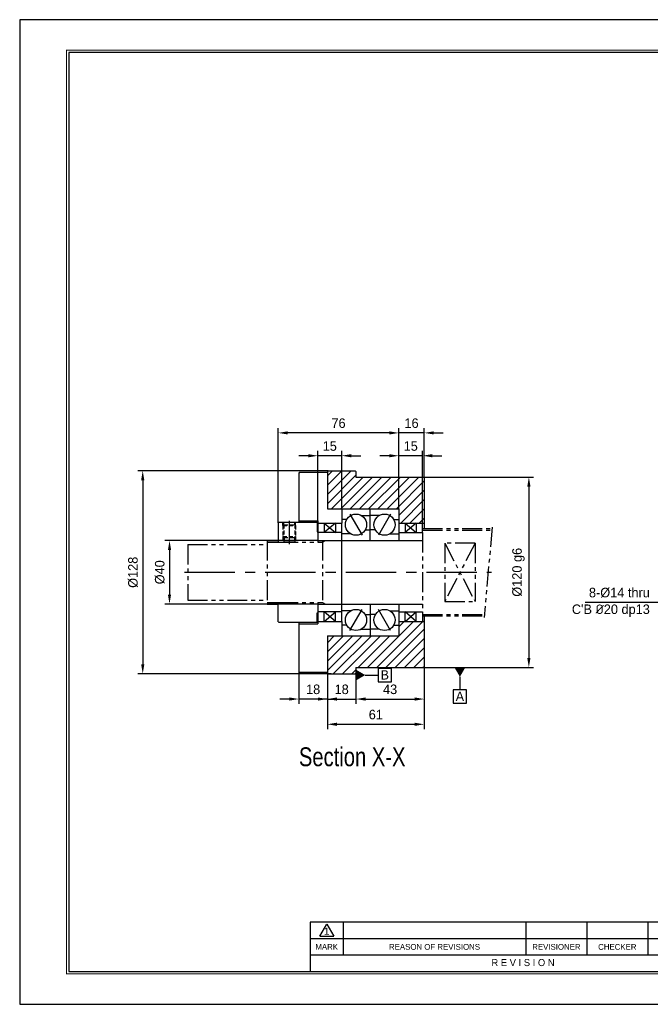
# Model space of a CAD drawing. Header units: millimetres. Extents: x 0 to 877, y 0 to 620.
# Tile 1 of 8: x 0 to 397, y 0 to 620. Entities that reach past the tile are written whole.
import ezdxf
from ezdxf.enums import TextEntityAlignment as Align

# ---------------------------------------------------------------- set-up
doc = ezdxf.new("R2010")
doc.units = ezdxf.units.MM
for name, pattern in [('CENTER', [50.8, 31.75, -6.35, 6.35, -6.35]), ('DASHED', [0.75, 0.5, -0.25]), ('PHANTOM', [2.5, 1.25, -0.25, 0.25, -0.25, 0.25, -0.25])]:
    doc.linetypes.add(name, pattern=pattern)
doc.layers.get('0').update_dxf_attribs({"linetype": 'CONTINUOUS'})
doc.layers.get('DEFPOINTS').update_dxf_attribs({"linetype": 'CONTINUOUS'})
for name, color, linetype in [('center', 1, 'CENTER'), ('hidden', 2, 'DASHED'), ('L1', 7, 'CONTINUOUS'), ('OUTLINE', 7, 'CONTINUOUS'), ('phantom', 6, 'PHANTOM')]:
    doc.layers.add(name, color=color, linetype=linetype)
doc.dimstyles.get("Standard").update_dxf_attribs({"dimtxt": 6, "dimasz": 6, "dimexe": 3, "dimexo": 0, "dimgap": 3, "dimtad": 1, "dimdec": 3, "dimzin": 11, "dimdsep": 46, "dimtxsty": 'Standard', "dimcen": 0, "dimclrd": 5, "dimclre": 5, "dimclrt": 3, "dimadec": 0, "dimazin": 0, "dimtfac": 0.6, "dimtdec": 3, "dimtmove": 0, "dimatfit": 3, "dimfxl": 0, "dimtolj": 1, "dimtzin": 11, "dimarcsym": 0})

# ---------------------------------------------------------------- blocks, each defined once
blk = doc.blocks.new('표제란')
at = {"layer": 'L1', "color": 0}
for p, q in [((297, 210), (0, 210)), ((0, 210), (0, 0)), ((0, 0), (297, 0))]:
    blk.add_line(p, q, dxfattribs=at)
at = {"layer": 'L1'}
for p, q in [((160, 17.5), (62, 17.5)), ((62, 17.5), (62, 7)), ((64, 14.51), (65.5, 17.1)), ((65.5, 17.1), (67, 14.51)), ((69, 17.5), (69, 10.5)), ((108, 17.5), (108, 10.5)), ((121, 17.5), (121, 10.5)), ((134, 17.5), (134, 10.5)), ((147, 14), (62, 14)), ((64, 14.51), (67, 14.51)), ((147, 10.5), (62, 10.5))]:
    blk.add_line(p, q, dxfattribs=at)
at = {"layer": 'L1', "const_width": 0.25}
blk.add_lwpolyline([(290.5, 6.5), (290.5, 203.5), (10, 203.5), (10, 6.5)], close=True, dxfattribs=at)
at = {"layer": 'L1'}
blk.add_lwpolyline([(290, 7), (290, 203), (10.5, 203), (10.5, 7)], close=True, dxfattribs=at)
for s, height, p in [('1', 1.5, (65.5, 15.61)), ('MARK', 1.25, (65.5, 12.25)), ('REASON OF REVISIONS', 1.25, (88.5, 12.25)), ('REVISIONER', 1.25, (114.5, 12.25)), ('CHECKER', 1.25, (127.5, 12.25)), ('R E V I S I O N', 1.5, (107.38, 8.9))]:
    blk.add_text(s, height=height, dxfattribs=at).set_placement(p, align=Align.MIDDLE_CENTER)
for tag, p in [('필렛', (179.25, 10.9)), ('모따기', (179.25, 8.3))]:
    blk.add_attdef(tag, text='', height=1.15, dxfattribs=at).set_placement(p, align=Align.MIDDLE_LEFT)
at = {"layer": 'OUTLINE', "ltscale": 0.5}
for tag, p, height in [('TITLE', (237.17, 24.41), 2.5), ('도번', (251.18, 15.64), 2.5), ('SCALE', (253.78, 9.55), 1.2), ('DATE', (277.02, 9.51), 1.2)]:
    blk.add_attdef(tag, p, '', height=height, dxfattribs=at)
blk = doc.blocks.new('*D156')
at = {"layer": 'DEFPOINTS', "color": 0}
for p in [(193.86, 208.59), (211.86, 208.59), (211.86, 192.26)]:
    blk.add_point(p, dxfattribs=at)
at = {"layer": 'OUTLINE', "color": 5, "lineweight": -2}
for p, q in [((193.86, 208.59), (193.86, 189.26)), ((211.86, 208.59), (211.86, 189.26)), ((187.86, 192.26), (181.86, 192.26)), ((193.86, 192.26), (211.86, 192.26)), ((217.86, 192.26), (223.86, 192.26))]:
    blk.add_line(p, q, dxfattribs=at)
at = {"layer": 'OUTLINE', "color": 5}
for points in [[(187.86, 193.26), (187.86, 191.26), (193.86, 192.26)], [(217.86, 193.26), (217.86, 191.26), (211.86, 192.26)]]:
    blk.add_solid(points, dxfattribs=at)
at = {"layer": 'OUTLINE', "color": 3, "insert": (202.86, 198.35), "char_height": 6, "attachment_point": 5}
blk.add_mtext('\\A1;18', dxfattribs=at)
blk = doc.blocks.new('*D157')
at = {"layer": 'DEFPOINTS', "color": 0}
for p in [(254.86, 212.59), (211.86, 208.59), (254.86, 192.26)]:
    blk.add_point(p, dxfattribs=at)
at = {"layer": 'OUTLINE', "color": 5, "lineweight": -2}
for p, q in [((254.86, 212.59), (254.86, 189.26)), ((211.86, 208.59), (211.86, 189.26)), ((217.86, 192.26), (248.86, 192.26))]:
    blk.add_line(p, q, dxfattribs=at)
at = {"layer": 'OUTLINE', "color": 5}
for points in [[(217.86, 193.26), (217.86, 191.26), (211.86, 192.26)], [(248.86, 193.26), (248.86, 191.26), (254.86, 192.26)]]:
    blk.add_solid(points, dxfattribs=at)
at = {"layer": 'OUTLINE', "color": 3, "insert": (233.36, 198.34), "char_height": 6, "attachment_point": 5}
blk.add_mtext('\\A1;43', dxfattribs=at)
blk = doc.blocks.new('*D158')
at = {"layer": 'DEFPOINTS', "color": 0}
for p in [(254.86, 212.59), (193.86, 208.59), (254.86, 176.36)]:
    blk.add_point(p, dxfattribs=at)
at = {"layer": 'OUTLINE', "color": 5, "lineweight": -2}
for p, q in [((254.86, 212.59), (254.86, 173.36)), ((193.86, 208.59), (193.86, 173.36)), ((199.86, 176.36), (248.86, 176.36))]:
    blk.add_line(p, q, dxfattribs=at)
at = {"layer": 'OUTLINE', "color": 5}
for points in [[(199.86, 177.36), (199.86, 175.36), (193.86, 176.36)], [(248.86, 177.36), (248.86, 175.36), (254.86, 176.36)]]:
    blk.add_solid(points, dxfattribs=at)
at = {"layer": 'OUTLINE', "color": 3, "insert": (224.36, 182.45), "char_height": 6, "attachment_point": 5}
blk.add_mtext('\\A1;61', dxfattribs=at)
blk = doc.blocks.new('*D159')
at = {"layer": 'DEFPOINTS', "color": 0}
for p in [(175.86, 209.59), (193.86, 209.09), (175.86, 192.26)]:
    blk.add_point(p, dxfattribs=at)
at = {"layer": 'OUTLINE', "color": 5, "lineweight": -2}
for p, q in [((175.86, 209.59), (175.86, 189.26)), ((193.86, 209.09), (193.86, 189.26)), ((169.86, 192.26), (163.86, 192.26)), ((193.86, 192.26), (175.86, 192.26)), ((199.86, 192.26), (205.86, 192.26))]:
    blk.add_line(p, q, dxfattribs=at)
at = {"layer": 'OUTLINE', "color": 5}
for points in [[(169.86, 193.26), (169.86, 191.26), (175.86, 192.26)], [(199.86, 193.26), (199.86, 191.26), (193.86, 192.26)]]:
    blk.add_solid(points, dxfattribs=at)
at = {"layer": 'OUTLINE', "color": 3, "insert": (184.86, 198.35), "char_height": 6, "attachment_point": 5}
blk.add_mtext('\\A1;18', dxfattribs=at)
blk = doc.blocks.new('*D160')
at = {"layer": 'DEFPOINTS', "color": 0}
for p in [(187.86, 345.5), (202.86, 312.09), (187.86, 304.59)]:
    blk.add_point(p, dxfattribs=at)
at = {"layer": 'OUTLINE', "color": 5, "lineweight": -2}
for p, q in [((187.86, 304.59), (187.86, 348.5)), ((202.86, 312.09), (202.86, 348.5)), ((181.86, 345.5), (175.86, 345.5)), ((202.86, 345.5), (187.86, 345.5)), ((208.86, 345.5), (214.86, 345.5))]:
    blk.add_line(p, q, dxfattribs=at)
at = {"layer": 'OUTLINE', "color": 5}
for points in [[(181.86, 346.5), (181.86, 344.5), (187.86, 345.5)], [(208.86, 346.5), (208.86, 344.5), (202.86, 345.5)]]:
    blk.add_solid(points, dxfattribs=at)
at = {"layer": 'OUTLINE', "color": 3, "insert": (195.36, 351.58), "char_height": 6, "attachment_point": 5}
blk.add_mtext('\\A1;15', dxfattribs=at)
blk = doc.blocks.new('*D161')
at = {"layer": 'DEFPOINTS', "color": 0}
for p in [(238.86, 345.5), (238.86, 312.09), (253.86, 303.09)]:
    blk.add_point(p, dxfattribs=at)
at = {"layer": 'OUTLINE', "color": 5, "lineweight": -2}
for p, q in [((238.86, 312.09), (238.86, 348.5)), ((253.86, 303.09), (253.86, 348.5)), ((232.86, 345.5), (226.86, 345.5)), ((253.86, 345.5), (238.86, 345.5)), ((259.86, 345.5), (265.86, 345.5))]:
    blk.add_line(p, q, dxfattribs=at)
at = {"layer": 'OUTLINE', "color": 5}
for points in [[(232.86, 346.5), (232.86, 344.5), (238.86, 345.5)], [(259.86, 346.5), (259.86, 344.5), (253.86, 345.5)]]:
    blk.add_solid(points, dxfattribs=at)
at = {"layer": 'OUTLINE', "color": 3, "insert": (246.36, 351.58), "char_height": 6, "attachment_point": 5}
blk.add_mtext('\\A1;15', dxfattribs=at)
blk = doc.blocks.new('*D162')
at = {"layer": 'DEFPOINTS', "color": 0}
for p in [(238.86, 359.89), (254.86, 331.59), (238.86, 312.09)]:
    blk.add_point(p, dxfattribs=at)
at = {"layer": 'OUTLINE', "color": 5, "lineweight": -2}
for p, q in [((232.86, 359.89), (226.86, 359.89)), ((238.86, 312.09), (238.86, 362.89)), ((254.86, 359.89), (238.86, 359.89)), ((254.86, 331.59), (254.86, 362.89)), ((260.86, 359.89), (266.86, 359.89))]:
    blk.add_line(p, q, dxfattribs=at)
at = {"layer": 'OUTLINE', "color": 5}
for points in [[(232.86, 360.89), (232.86, 358.89), (238.86, 359.89)], [(260.86, 360.89), (260.86, 358.89), (254.86, 359.89)]]:
    blk.add_solid(points, dxfattribs=at)
at = {"layer": 'OUTLINE', "color": 3, "insert": (246.86, 365.98), "char_height": 6, "attachment_point": 5}
blk.add_mtext('\\A1;16', dxfattribs=at)
blk = doc.blocks.new('*D163')
at = {"layer": 'DEFPOINTS', "color": 0}
for p in [(162.86, 359.89), (238.86, 312.09), (162.86, 303.29)]:
    blk.add_point(p, dxfattribs=at)
at = {"layer": 'OUTLINE', "color": 5, "lineweight": -2}
for p, q in [((162.86, 303.29), (162.86, 362.89)), ((232.86, 359.89), (168.86, 359.89)), ((238.86, 312.09), (238.86, 362.89))]:
    blk.add_line(p, q, dxfattribs=at)
at = {"layer": 'OUTLINE', "color": 5}
for points in [[(168.86, 360.89), (168.86, 358.89), (162.86, 359.89)], [(232.86, 360.89), (232.86, 358.89), (238.86, 359.89)]]:
    blk.add_solid(points, dxfattribs=at)
at = {"layer": 'OUTLINE', "color": 3, "insert": (200.86, 365.97), "char_height": 6, "attachment_point": 5}
blk.add_mtext('\\A1;76', dxfattribs=at)
blk = doc.blocks.new('*D164')
at = {"layer": 'DEFPOINTS', "color": 0}
for p in [(187.86, 292.09), (94.39, 252.09), (187.86, 252.09)]:
    blk.add_point(p, dxfattribs=at)
at = {"layer": 'OUTLINE', "color": 5, "lineweight": -2}
for p, q in [((187.86, 292.09), (91.39, 292.09)), ((94.39, 286.09), (94.39, 258.09)), ((187.86, 252.09), (91.39, 252.09))]:
    blk.add_line(p, q, dxfattribs=at)
at = {"layer": 'OUTLINE', "color": 5}
for points in [[(93.39, 286.09), (95.39, 286.09), (94.39, 292.09)], [(93.39, 258.09), (95.39, 258.09), (94.39, 252.09)]]:
    blk.add_solid(points, dxfattribs=at)
at = {"layer": 'OUTLINE', "color": 3, "insert": (88.31, 272.09), "char_height": 6, "attachment_point": 5, "rotation": 90}
blk.add_mtext('\\A1;%%C40', dxfattribs=at)
blk = doc.blocks.new('*D165')
at = {"layer": 'DEFPOINTS', "color": 0}
for p in [(194.36, 336.09), (77.52, 208.09), (196.16, 208.09)]:
    blk.add_point(p, dxfattribs=at)
at = {"layer": 'OUTLINE', "color": 5, "lineweight": -2}
for p, q in [((194.36, 336.09), (74.52, 336.09)), ((77.52, 330.09), (77.52, 214.09)), ((196.16, 208.09), (74.52, 208.09))]:
    blk.add_line(p, q, dxfattribs=at)
at = {"layer": 'OUTLINE', "color": 5}
for points in [[(76.52, 330.09), (78.52, 330.09), (77.52, 336.09)], [(76.52, 214.09), (78.52, 214.09), (77.52, 208.09)]]:
    blk.add_solid(points, dxfattribs=at)
at = {"layer": 'OUTLINE', "color": 3, "insert": (71.44, 272.09), "char_height": 6, "attachment_point": 5, "rotation": 90}
blk.add_mtext('\\A1;%%C128', dxfattribs=at)
blk = doc.blocks.new('*D166')
at = {"layer": 'DEFPOINTS', "color": 0}
for p in [(254.36, 332.09), (254.36, 212.09), (320.78, 212.09)]:
    blk.add_point(p, dxfattribs=at)
at = {"layer": 'OUTLINE', "color": 5, "lineweight": -2}
for p, q in [((254.36, 332.09), (323.78, 332.09)), ((320.78, 326.09), (320.78, 218.09)), ((254.36, 212.09), (323.78, 212.09))]:
    blk.add_line(p, q, dxfattribs=at)
at = {"layer": 'OUTLINE', "color": 5}
for points in [[(319.78, 326.09), (321.78, 326.09), (320.78, 332.09)], [(319.78, 218.09), (321.78, 218.09), (320.78, 212.09)]]:
    blk.add_solid(points, dxfattribs=at)
at = {"layer": 'OUTLINE', "color": 3, "insert": (314.2, 272.09), "char_height": 6, "attachment_point": 5, "rotation": 90}
blk.add_mtext('\\A1;%%c120 g6', dxfattribs=at)
blk = doc.blocks.new('_DatumFilled')
at = {"color": 0, "linetype": 'ByBlock'}
blk.add_solid([(0, 0.58), (-1, 0), (0, -0.58)], dxfattribs=at)

msp = doc.modelspace()

# ---------------------------------------------------------------- hatches: boundary and pattern name
at = {"layer": 'OUTLINE'}
h = msp.add_hatch(dxfattribs=at)
h.set_pattern_fill('ANSI31', color=5, scale=1.3, style=0)
h.set_pattern_definition([(45, (-1377.3156, 92.5156), (-2.918583, 2.918583), [])])
edge = h.paths.add_edge_path()
edge.add_line((238.8562, 312.0856), (238.8562, 303.0856))
edge.add_line((238.8562, 303.0856), (254.8562, 303.0856))
edge.add_line((254.8562, 303.0856), (254.8562, 331.5856))
edge.add_line((254.8562, 331.5856), (254.3562, 332.0856))
edge.add_line((254.3562, 332.0856), (211.8562, 332.0856))
edge.add_line((211.8562, 332.0856), (211.8562, 335.5856))
edge.add_spline(control_points=[(211.8562, 335.5856), (211.6896, 335.7522), (211.5229, 335.9189), (211.3562, 336.0856)], knot_values=[0, 0, 0, 0, 0.00073458, 0.00073458, 0.00073458, 0.00073458], degree=3, periodic=0)
edge.add_line((211.3562, 336.0856), (194.3562, 336.0856))
edge.add_spline(control_points=[(194.3562, 336.0856), (194.1896, 335.9189), (194.0229, 335.7522), (193.8562, 335.5856)], knot_values=[0, 0, 0, 0, 0.00073458, 0.00073458, 0.00073458, 0.00073458], degree=3, periodic=0)
edge.add_line((193.8562, 335.5856), (193.8562, 312.0856))
edge.add_line((193.8562, 312.0856), (238.8562, 312.0856))
edge = h.paths.add_edge_path()
edge.add_line((193.8562, 232.0856), (193.8562, 208.5856))
edge.add_spline(control_points=[(193.8562, 208.5856), (194.0229, 208.4189), (194.1896, 208.2523), (194.3562, 208.0856)], knot_values=[0, 0, 0, 0, 0.00073458, 0.00073458, 0.00073458, 0.00073458], degree=3, periodic=0)
edge.add_line((194.3562, 208.0856), (211.3562, 208.0856))
edge.add_spline(control_points=[(211.3562, 208.0856), (211.5229, 208.2523), (211.6896, 208.4189), (211.8562, 208.5856)], knot_values=[0, 0, 0, 0, 0.00073458, 0.00073458, 0.00073458, 0.00073458], degree=3, periodic=0)
edge.add_line((211.8562, 208.5856), (211.8562, 212.0856))
edge.add_line((211.8562, 212.0856), (254.3562, 212.0856))
edge.add_line((254.3562, 212.0856), (254.8562, 212.5856))
edge.add_line((254.8562, 212.5856), (254.8562, 241.0856))
edge.add_line((254.8562, 241.0856), (238.8562, 241.0856))
edge.add_line((238.8562, 241.0856), (238.8562, 232.0856))
edge.add_line((238.8562, 232.0856), (193.8562, 232.0856))

# ---------------------------------------------------------------- linework, layer by layer
at = {"layer": 'center'}
for p, q in [((169.8562, 304.5856), (169.8562, 289.7321)), ((208.0237, 308.7237), (215.6887, 295.4475)), ((233.6887, 308.7237), (226.0237, 295.4475)), ((103.8562, 272.0856), (297.1346, 272.0856)), ((208.0237, 235.4475), (215.6887, 248.7237)), ((233.6887, 235.4475), (226.0237, 248.7237))]:
    msp.add_line(p, q, dxfattribs=at)
at = {"layer": 'hidden', "color": 5, "ltscale": 5}
for p, q in [((165.8562, 301.4856), (165.8562, 303.5856)), ((173.8562, 301.4856), (173.8562, 303.5856)), ((165.8562, 294.6856), (165.8562, 291.0856)), ((173.8562, 294.6856), (173.8562, 291.0856))]:
    msp.add_line(p, q, dxfattribs=at)
at = {"layer": 'hidden', "ltscale": 5}
for p, q in [((166.4562, 302.0856), (165.8562, 301.4856)), ((165.8562, 301.4856), (173.8562, 301.4856)), ((165.8562, 301.4856), (165.8562, 294.6856)), ((166.4562, 302.0856), (166.4562, 303.5856)), ((166.4562, 302.0856), (173.2562, 302.0856)), ((166.4562, 302.0856), (166.4562, 294.0856)), ((173.2562, 302.0856), (173.2562, 303.5856)), ((173.2562, 302.0856), (173.2562, 294.0856)), ((173.2562, 302.0856), (173.8562, 301.4856)), ((173.8562, 301.4856), (173.8562, 294.6856)), ((165.8562, 294.6856), (173.8562, 294.6856)), ((165.8562, 294.6856), (166.4562, 294.0856)), ((166.4562, 294.0856), (173.2562, 294.0856)), ((166.4562, 294.0856), (166.4562, 291.0856)), ((166.5562, 294.0856), (166.5562, 292.0856)), ((173.1562, 294.0856), (173.1562, 292.0856)), ((173.2562, 294.0856), (173.8562, 294.6856)), ((173.2562, 294.0856), (173.2562, 291.0856))]:
    msp.add_line(p, q, dxfattribs=at)
at = {"layer": 'OUTLINE'}
for p, q in [((176.3562, 335.0856), (175.8562, 334.5856)), ((176.3562, 335.0856), (193.8562, 335.0856)), ((193.8562, 335.5856), (193.8562, 312.0856)), ((193.8562, 335.0856), (193.8562, 312.0856)), ((194.3562, 336.0856), (211.3562, 336.0856)), ((211.8562, 335.5856), (211.8562, 332.0856)), ((175.8562, 334.5856), (175.8562, 303.5856)), ((211.8562, 332.0856), (254.3562, 332.0856)), ((254.8562, 331.5856), (254.3562, 332.0856)), ((254.8562, 331.5856), (254.8562, 303.0856)), ((193.8562, 312.0856), (203.1062, 312.0856)), ((193.8562, 312.0856), (238.8562, 312.0856)), ((202.8562, 312.0856), (202.8562, 303.0856)), ((220.8562, 292.0856), (220.8562, 312.0856)), ((238.8562, 312.0856), (238.8562, 303.0856)), ((175.8562, 304.5856), (187.8562, 304.5856)), ((187.8562, 304.5856), (187.8562, 303.0856)), ((206.0842, 305.4181), (202.8562, 305.4181)), ((215.1887, 307.8576), (220.8562, 307.8576)), ((226.5237, 307.8576), (220.8562, 307.8576)), ((235.6283, 305.4181), (238.8562, 305.4181)), ((163.1562, 303.5856), (162.8562, 303.2856)), ((162.8562, 303.2856), (162.8562, 291.0856)), ((163.1562, 303.5856), (187.3562, 303.5856)), ((187.3562, 303.5856), (187.3562, 297.5856)), ((187.8562, 303.0856), (187.8562, 291.0856)), ((187.8562, 303.0856), (202.8562, 303.0856)), ((198.8562, 303.0856), (191.8562, 297.0856)), ((191.8562, 303.0856), (198.8562, 297.0856)), ((191.8562, 303.0856), (191.8562, 297.0856)), ((198.8562, 303.0856), (198.8562, 297.0856)), ((202.8562, 241.0856), (202.8562, 303.0856)), ((217.6283, 298.7531), (220.8562, 298.7531)), ((224.0842, 298.7531), (220.8562, 298.7531)), ((238.8562, 303.0856), (238.8562, 292.0856)), ((238.8562, 303.0856), (254.8562, 303.0856)), ((242.8562, 303.0856), (242.8562, 297.0856)), ((242.8562, 303.0856), (249.8562, 297.0856)), ((249.8562, 303.0856), (242.8562, 297.0856)), ((249.8562, 303.0856), (249.8562, 297.0856)), ((253.8562, 297.0856), (253.8562, 303.0856)), ((254.8562, 303.0856), (254.8562, 299.5856)), ((254.8562, 303.0856), (254.8562, 299.5856)), ((166.5562, 292.0856), (162.8562, 292.0856)), ((166.5562, 292.0856), (173.1562, 292.0856)), ((187.8562, 292.0856), (173.1562, 292.0856)), ((187.3562, 297.5856), (187.8562, 297.5856)), ((202.8562, 297.0856), (187.8562, 297.0856)), ((187.8562, 292.0856), (253.8562, 292.0856)), ((208.5237, 296.3135), (202.8562, 296.3135)), ((233.1887, 296.3135), (238.8562, 296.3135)), ((238.8562, 297.0856), (253.8562, 297.0856)), ((162.8562, 240.8856), (162.8562, 253.0856)), ((187.8562, 252.0856), (162.8562, 252.0856)), ((187.8562, 253.0856), (187.8562, 241.0856)), ((187.8562, 252.0856), (253.8562, 252.0856)), ((220.8562, 252.0856), (220.8562, 232.0856)), ((238.8562, 252.0856), (238.8562, 241.0856)), ((187.3562, 240.5856), (187.3562, 246.5856)), ((187.3562, 246.5856), (187.8562, 246.5856)), ((202.8562, 247.0856), (187.8562, 247.0856)), ((191.8562, 241.0856), (191.8562, 247.0856)), ((198.8562, 241.0856), (191.8562, 247.0856)), ((191.8562, 241.0856), (198.8562, 247.0856)), ((198.8562, 241.0856), (198.8562, 247.0856)), ((208.5237, 247.8576), (202.8562, 247.8576)), ((217.6283, 245.4181), (220.8562, 245.4181)), ((224.0842, 245.4181), (220.8562, 245.4181)), ((233.1887, 247.8576), (238.8562, 247.8576)), ((238.8562, 247.0856), (253.8562, 247.0856)), ((242.8562, 241.0856), (249.8562, 247.0856)), ((249.8562, 241.0856), (242.8562, 247.0856)), ((242.8562, 241.0856), (242.8562, 247.0856)), ((249.8562, 241.0856), (249.8562, 247.0856)), ((253.8562, 247.0856), (253.8562, 241.0856)), ((254.8562, 244.5856), (254.8562, 241.0856)), ((254.8562, 244.5856), (254.8562, 241.0856)), ((162.8562, 240.8856), (163.1562, 240.5856)), ((163.1562, 240.5856), (187.3562, 240.5856)), ((175.8562, 240.5856), (175.8562, 209.5856)), ((175.8562, 239.5856), (187.8562, 239.5856)), ((187.8562, 241.0856), (202.8562, 241.0856)), ((187.8562, 241.0856), (187.8562, 239.5856)), ((202.8562, 241.0856), (202.8562, 232.0856)), ((206.0842, 238.7531), (202.8562, 238.7531)), ((215.1887, 236.3135), (220.8562, 236.3135)), ((226.5237, 236.3135), (220.8562, 236.3135)), ((235.6283, 238.7531), (238.8562, 238.7531)), ((238.8562, 241.0856), (254.8562, 241.0856)), ((238.8562, 241.0856), (238.8562, 232.0856)), ((254.8562, 241.0856), (254.8562, 212.5856)), ((193.8562, 232.0856), (193.8562, 209.0856)), ((193.8562, 232.0856), (203.1062, 232.0856)), ((193.8562, 232.0856), (193.8562, 208.5856)), ((193.8562, 232.0856), (238.8562, 232.0856)), ((211.8562, 212.0856), (254.3562, 212.0856)), ((211.8562, 212.0856), (211.8562, 208.5856)), ((254.3562, 212.0856), (254.8562, 212.5856)), ((175.8562, 209.5856), (176.3562, 209.0856)), ((176.3562, 209.0856), (193.8562, 209.0856)), ((194.3562, 208.0856), (211.3562, 208.0856))]:
    msp.add_line(p, q, dxfattribs=at)
at = {"layer": 'OUTLINE', "color": 5, "ltscale": 0.5}
for points in [[(225.8137, 203.1596), (234.2377, 203.1596), (234.2377, 211.5836), (225.8137, 211.5836)], [(273.1151, 189.7041), (281.5391, 189.7041), (281.5391, 198.1281), (273.1151, 198.1281)]]:
    msp.add_lwpolyline(points, close=True, dxfattribs=at)
for points in [[(217.7062, 207.3716), (225.8137, 207.3716)], [(277.3271, 206.2356), (277.3271, 198.1281)]]:
    msp.add_lwpolyline(points, dxfattribs=at)
at = {"layer": 'OUTLINE'}
for centre in [(211.8562, 302.0856), (229.8562, 302.0856), (211.8562, 242.0856), (229.8562, 242.0856)]:
    msp.add_circle(centre, 6.665, dxfattribs=at)
for points in [[(194.3562, 336.0856), (194.1896, 335.9189), (194.0229, 335.7522), (193.8562, 335.5856)], [(211.3562, 336.0856), (211.5229, 335.9189), (211.6896, 335.7522), (211.8562, 335.5856)], [(194.3562, 208.0856), (194.1896, 208.2523), (194.0229, 208.4189), (193.8562, 208.5856)], [(211.8562, 208.5856), (211.6896, 208.4189), (211.5229, 208.2523), (211.3562, 208.0856)]]:
    msp.add_open_spline(points, degree=3, dxfattribs=at)
at = {"layer": 'phantom', "ltscale": 10}
for p, q in [((253.8562, 299.5856), (297.5329, 299.5856)), ((253.8562, 298.5856), (297.5329, 298.5856)), ((297.6204, 300.5856), (292.6336, 243.5856)), ((155.8562, 292.0856), (155.8562, 252.0856)), ((155.8562, 292.0856), (162.8562, 292.0856)), ((190.8562, 292.0856), (190.8562, 252.0856)), ((190.8562, 291.0856), (192.5883, 292.0856)), ((253.8562, 297.0856), (253.8562, 247.0856)), ((105.8562, 289.5856), (155.8562, 289.5856)), ((105.8562, 289.5856), (105.8562, 254.5856)), ((155.8562, 291.0856), (162.8562, 291.0856)), ((162.8562, 291.0856), (187.8562, 291.0856)), ((187.8562, 291.0856), (190.8562, 291.0856)), ((267.8562, 290.4159), (267.8562, 253.7553)), ((267.8562, 290.4159), (286.8562, 253.7553)), ((286.8562, 290.4159), (267.8562, 253.7553)), ((286.8562, 290.4159), (267.8562, 290.4159)), ((286.8562, 290.4159), (286.8562, 253.7553)), ((105.8562, 254.5856), (155.8562, 254.5856)), ((155.8562, 253.0856), (162.8562, 253.0856)), ((155.8562, 252.0856), (162.8562, 252.0856)), ((162.8562, 253.0856), (187.8562, 253.0856)), ((187.8562, 253.0856), (190.8562, 253.0856)), ((190.8562, 253.0856), (192.5883, 252.0856)), ((267.8562, 253.7553), (286.8562, 253.7553)), ((253.8562, 245.5856), (292.8085, 245.5856)), ((253.8562, 244.5856), (292.721, 244.5856))]:
    msp.add_line(p, q, dxfattribs=at)

# ---------------------------------------------------------------- block references
at = {"layer": 'OUTLINE', "xscale": 2.953012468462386, "yscale": 2.953012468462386, "zscale": 2.953012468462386}
msp.add_blockref('표제란', (0, 0), dxfattribs=at)
at = {"layer": 'OUTLINE', "color": 5, "ltscale": 0.5, "xscale": 5.850000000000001, "yscale": 5.850000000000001, "zscale": 5.850000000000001}
for p, rotation in [((277.3271, 212.0856), 90), ((211.8562, 207.3716), 180)]:
    msp.add_blockref('_DatumFilled', p, dxfattribs=dict(at, rotation=rotation))

# ---------------------------------------------------------------- texts
at = {"lineweight": 9, "width": 0.8}
msp.add_text('Section X-X ', height=11.888134, dxfattribs=at).set_placement((175.8922, 149.9516))
at = {"layer": 'OUTLINE', "color": 3, "char_height": 6, "attachment_point": 9}
for s, insert in [('\\A1;8-%%c14 thru', (396.9779, 256.0969)), ("\\A1;C'B {\\fISOCPEUR|b0|i0|c0|p34;%%C}20 dp13", (396.9779, 244.0085))]:
    msp.add_mtext(s, dxfattribs=dict(at, insert=insert))
at = {"layer": 'OUTLINE', "color": 3, "ltscale": 0.5, "char_height": 5.85, "attachment_point": 9}
for s, insert in [('\\A1;B', (232.632, 204.5502)), ('\\A1;A', (279.9334, 191.0946))]:
    msp.add_mtext(s, dxfattribs=dict(at, insert=insert))

# ---------------------------------------------------------------- dimensions: what is measured, and where the dimension line sits
at = {"layer": 'OUTLINE'}
for base, p1, p2, picture, middle in [((162.8562, 359.8935), (238.8562, 312.0856), (162.8562, 303.2856), '*D163', (200.8562, 365.9734)), ((238.8562, 359.8935), (254.8562, 331.5856), (238.8562, 312.0856), '*D162', (246.8562, 365.9774)), ((187.8562, 345.5004), (202.8562, 312.0856), (187.8562, 304.5856), '*D160', (195.3562, 351.5843)), ((238.8562, 345.5004), (253.8562, 303.0856), (238.8562, 312.0856), '*D161', (246.3562, 351.5843)), ((254.8562, 176.3611), (193.8562, 208.5856), (254.8562, 212.5856), '*D158', (224.3562, 182.445)), ((254.8562, 192.2611), (211.8562, 208.5856), (254.8562, 212.5856), '*D157', (233.3562, 198.341)), ((175.8562, 192.2611), (193.8562, 209.0856), (175.8562, 209.5856), '*D159', (184.8562, 198.345)), ((211.8562, 192.2611), (193.8562, 208.5856), (211.8562, 208.5856), '*D156', (202.8562, 198.345))]:
    dim = msp.add_linear_dim(base=base, p1=p1, p2=p2, dimstyle='Standard', dxfattribs=at)
    dim.commit()
    dim.dimension.update_dxf_attribs({"geometry": picture, "text_midpoint": middle})
for base, p1, p2, picture, middle in [((77.5228, 208.0856), (194.3562, 336.0856), (196.1632, 208.0856), '*D165', (71.4389, 272.0856)), ((94.3931, 252.0856), (187.8562, 292.0856), (187.8562, 252.0856), '*D164', (88.3133, 272.0856))]:
    dim = msp.add_linear_dim(base=base, p1=p1, p2=p2, angle=90, text='%%C<>', dimstyle='Standard', override={"dimgap": 3, "dimsah": 1, "dimse1": 0, "dimse2": 0, "dimsd1": 0, "dimsd2": 0, "dimtol": 0, "dimlim": 0}, dxfattribs=at)
    dim.commit()
    dim.dimension.update_dxf_attribs({"geometry": picture, "text_midpoint": middle})
dim = msp.add_linear_dim(base=(320.7814, 212.0856), p1=(254.3562, 332.0856), p2=(254.3562, 212.0856), angle=90, text='%%c<> g6', dimstyle='Standard', dxfattribs=at)
dim.commit()
dim.dimension.update_dxf_attribs({"geometry": '*D166', "text_midpoint": (314.1982, 272.0856)})

# ---------------------------------------------------------------- leaders
at = {"layer": 'OUTLINE', "annotation_type": 0, "has_hookline": 1, "hookline_direction": 1, "text_width": 40.8328}
msp.add_leader([(424.8661, 281.6867), (405.9779, 253.0969), (399.9779, 253.0969)], dimstyle='Standard', dxfattribs=at)

doc.saveas('drawing.dxf')
